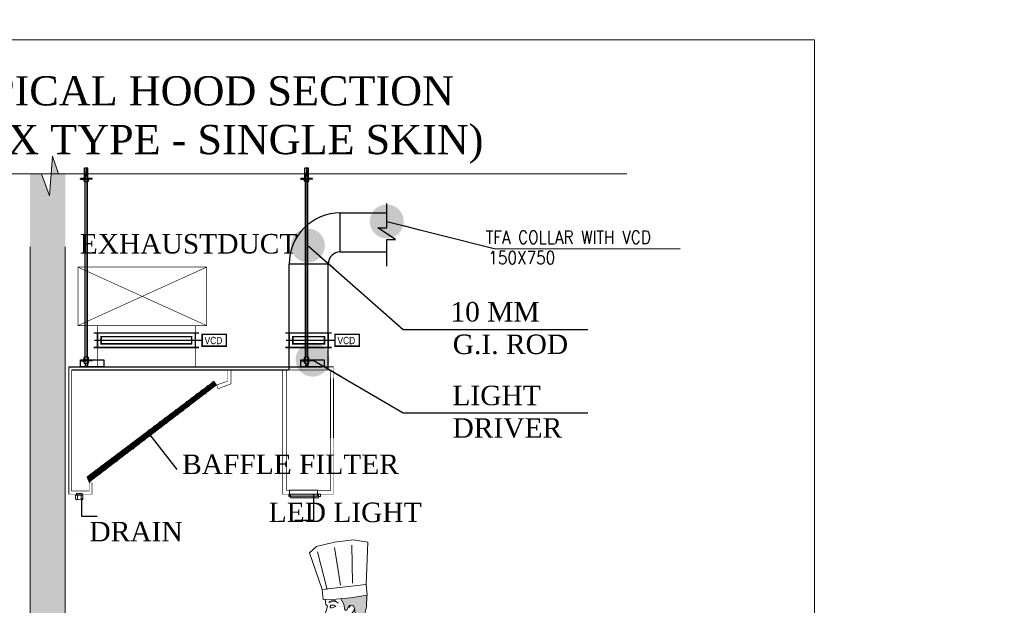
# Model space of a CAD drawing. Header units: millimetres. Extents: x -125266 to 274256, y -711690 to -301689.
# Tile 6 of 256: x -71245 to -63987, y -373918 to -369601. Entities that reach past the tile are written whole.
import ezdxf

# ---------------------------------------------------------------- set-up
doc = ezdxf.new("R2010")
doc.units = ezdxf.units.MM
doc.linetypes.add('CONTINOUS', pattern=[0])
for name, color, linetype, lineweight in [('chef', 7, 'Continuous', 13), ('Furniture', 8, 'Continuous', 5), ('HOOD', 6, 'Continuous', 0), ('MEPTEK -VCD', 5, 'Continuous', 25), ('MEPTEK-SHEET', 7, 'Continuous', 30), ('MEPTEK-TEXT', 7, 'Continuous', 30), ('MEPTEK-TEXT1', 7, 'Continuous', 30), ('MEPTEK-TFAD', 3, 'Continuous', 30), ('Q2 ALL FLOOR PLAN$0$AR-LEVEL', 8, 'Continuous', 15)]:
    doc.layers.add(name, color=color, linetype=linetype, lineweight=lineweight)
doc.layers.add('Kappen', color=7, linetype='Continuous')
doc.styles.add('_ACM-ROMANS', font='romans.shx', dxfattribs={"width": 0.85})
doc.styles.add('ROMANT', font='romanc.shx', dxfattribs={"width": 0.75, "height": 175})
doc.styles.get("Standard").update_dxf_attribs({"font": 'ARIALN.TTF'})
doc.styles.add('TXT1', font='times.ttf')
doc.dimstyles.new('SA DESIGN', dxfattribs={"dimtxt": 10, "dimasz": 4, "dimexe": 1, "dimexo": 1, "dimgap": 1, "dimtad": 0, "dimtih": 1, "dimtoh": 1, "dimdec": 0, "dimzin": 0, "dimdsep": 46, "dimtxsty": 'Standard', "dimcen": 0.09, "dimclrd": 7, "dimclre": 1, "dimclrt": 256, "dimadec": 0, "dimazin": 0, "dimtfac": 1, "dimtdec": 0, "dimtofl": 0, "dimtmove": 1, "dimatfit": 3, "dimfxl": 0, "dimtolj": 1, "dimtzin": 0, "dimarcsym": 0})
doc.dimstyles.new('TFS-Dim', dxfattribs={"dimtxt": 65, "dimasz": 20, "dimexe": 25, "dimexo": 25, "dimgap": 5, "dimtad": 0, "dimdec": 0, "dimzin": 0, "dimdsep": 46, "dimtxsty": 'ROMANT', "dimcen": 0.09, "dimclrd": 251, "dimclre": 251, "dimclrt": 7, "dimadec": 0, "dimazin": 0, "dimtfac": 1, "dimtdec": 0, "dimtofl": 0, "dimtmove": 0, "dimatfit": 3, "dimldrblk": 'DOT', "dimfxl": 0, "dimtolj": 1, "dimtzin": 0, "dimlwd": -1, "dimlwe": -1, "dimarcsym": 0})

# ---------------------------------------------------------------- blocks, each defined once
blk = doc.blocks.new('*X1604')
at = {"color": 0}
for p, q in [((6157, 4687.5), (6215, 4687.5)), ((6187.5, 3940.5), (6187.5, 4705.9)), ((6158.1, 4656.2), (6216.6, 4656.2)), ((6159.2, 4625), (6218.2, 4625)), ((6160.4, 4593.7), (6219.9, 4593.7)), ((6218.7, 3937.3), (6218.7, 4615.4)), ((6161, 4562.5), (6221.5, 4562.5)), ((6003.7, 4500), (6224.8, 4500)), ((6031.2, 4250.1), (6031.2, 4523.1)), ((6062.5, 4061.8), (6062.5, 4525.8)), ((6093.7, 3949.9), (6093.7, 4528.5)), ((6125, 3946.8), (6125, 4531.2)), ((6126, 4531.2), (6223.2, 4531.2)), ((6156.2, 3943.6), (6156.2, 4533.9)), ((6006.7, 4468.7), (6226.4, 4468.7)), ((6009.7, 4437.5), (6228.1, 4437.5)), ((6012.7, 4406.2), (6229.7, 4406.2)), ((6015.7, 4375), (6231.3, 4375)), ((6018.7, 4343.7), (6233, 4343.7)), ((6021.7, 4312.5), (6234.6, 4312.5)), ((6026.1, 4281.2), (6236.3, 4281.2)), ((6031.3, 4250), (6237.9, 4250)), ((6036.5, 4218.7), (6239.5, 4218.7)), ((6041.6, 4187.5), (6241.2, 4187.5)), ((6046.8, 4156.2), (6242.8, 4156.2)), ((6052, 4125), (6244.4, 4125)), ((6057.2, 4093.7), (6246.1, 4093.7)), ((6062.4, 4062.5), (6247.7, 4062.5)), ((6074.8, 4031.2), (6249.3, 4031.2)), ((6250, 3934.1), (6250, 4018.7)), ((6057.7, 3968.7), (6252.6, 3968.7)), ((6062.5, 3953.1), (6062.5, 3984.7)), ((6070.2, 4000), (6251, 4000)), ((6216.8, 3937.5), (6254.6, 3937.5))]:
    blk.add_line(p, q, dxfattribs=at)
blk = doc.blocks.new('chef')
at = {"layer": 'chef'}
for points in [[(161.1, 1624.6), (162.6, 1575.7), (169.3, 1546.3), (170.4, 1532.1), (179, 1528.3), (203.8, 1529.9), (211, 1547.5), (213.5, 1568), (213.1, 1569.7), (218.2, 1579.7), (229.4, 1581.6), (237.4, 1579.6), (245.5, 1561.2), (255.1, 1560.4), (258.3, 1586), (271.1, 1609.8), (231, 1613.4)], [(272.7, 1495), (286.2, 1494.2), (302.5, 1497), (322.4, 1493.4), (339.9, 1491.4), (334.3, 1515.1), (313.2, 1516.9), (289.8, 1511.3), (279.1, 1500.6)]]:
    blk.add_hatch(color=8, dxfattribs=at).paths.add_polyline_path(points)
for p, q in [((156.6, 1851.6), (219.4, 1861.1)), ((164.2, 1670.7), (156.6, 1851.6)), ((219.4, 1861.1), (299.3, 1851.6)), ((299.3, 1851.6), (375.7, 1832.5)), ((225.4, 1838), (221.4, 1676.3)), ((299.3, 1828.5), (272.7, 1667.1)), ((329.9, 1649.6), (371.7, 1809.8)), ((375.7, 1832.5), (405.9, 1805.8)), ((405.9, 1805.8), (351, 1649.6)), ((161.1, 1624.6), (162.6, 1575.7)), ((271.1, 1609.8), (258.3, 1586)), ((300.9, 1598.7), (282.2, 1591.6)), ((297.2, 1601.4), (282.9, 1591.2)), ((311.7, 1600.5), (297.2, 1601.4)), ((321.6, 1594), (300.9, 1598.7)), ((322.2, 1597.9), (311.7, 1600.5)), ((338.9, 1606.2), (336.3, 1585.6)), ((162.6, 1575.7), (169.3, 1546.3)), ((213.4, 1567.6), (211, 1547.5)), ((237.4, 1579.6), (229.4, 1581.6)), ((245.5, 1561.2), (237.4, 1579.6)), ((255.1, 1560.4), (245.5, 1561.2)), ((258.3, 1586), (255.1, 1560.4)), ((301.3, 1582.4), (293.8, 1576.9)), ((293.8, 1576.9), (308.1, 1570.9)), ((315.9, 1582.4), (301.3, 1582.4)), ((308.1, 1570.9), (315.2, 1570.9)), ((316.8, 1574.9), (315.2, 1570.9)), ((315.9, 1582.4), (316.8, 1574.9)), ((321.6, 1594), (322.2, 1597.9)), ((336.3, 1585.6), (328.3, 1577.7)), ((328.3, 1577.7), (330.3, 1571.7)), ((330.3, 1571.7), (339.9, 1539.5)), ((169.3, 1546.3), (173.3, 1494.6)), ((179, 1528.3), (170.4, 1532.1)), ((203.8, 1529.9), (179, 1528.3)), ((211, 1547.5), (203.8, 1529.9)), ((313.2, 1516.9), (289.8, 1511.3)), ((334.3, 1515.1), (313.2, 1516.9)), ((316.8, 1527.6), (314.4, 1521.2)), ((322.8, 1530), (316.8, 1527.6)), ((327.6, 1524.8), (322.8, 1530)), ((339.9, 1518), (333.5, 1515.7)), ((339.9, 1491.4), (334.3, 1515.1)), ((339.9, 1539.5), (345.8, 1532.4)), ((346.2, 1520), (339.9, 1518)), ((345.8, 1532.4), (346.2, 1520)), ((162.8, 1493.2), (135, 1440.6)), ((162.8, 1493.2), (207.3, 1453.8)), ((173.3, 1494.6), (170.8, 1486.1)), ((260.8, 1458), (238.1, 1484.3)), ((279.1, 1500.6), (272.7, 1495)), ((272.7, 1495), (286.2, 1494.2)), ((289.8, 1511.3), (279.1, 1500.6)), ((286.2, 1494.2), (302.5, 1497)), ((302.5, 1497), (322.4, 1493.4)), ((316, 1487), (313.2, 1480.7)), ((313.2, 1480.7), (316, 1466)), ((321.6, 1491.4), (316, 1487)), ((322.4, 1493.4), (339.9, 1491.4)), ((135, 1440.6), (113.2, 1419.4)), ((143.5, 1438.1), (134.4, 1442.9)), ((195.6, 1407.1), (143.5, 1438.1)), ((207.3, 1453.8), (254.8, 1419.5)), ((257.3, 1446.2), (249.1, 1423.6)), ((266.3, 1427), (253.7, 1436.2)), ((260, 1458.9), (257.3, 1446.2)), ((292.6, 1443.3), (260.8, 1458)), ((315.2, 1454.4), (292.6, 1443.3)), ((316, 1466), (315.2, 1454.4)), ((113.2, 1419.4), (88.9, 1388)), ((88.9, 1388), (124.3, 1405.2)), ((136, 1414.3), (108.7, 1413.5)), ((124.3, 1405.2), (163.8, 1394.6)), ((188.6, 1400.2), (136, 1414.3)), ((163.8, 1394.6), (216.4, 1352.6)), ((233.1, 1369.8), (188.6, 1400.2)), ((238.5, 1384.1), (195.6, 1407.1)), ((254.8, 1419.5), (267.9, 1414.3)), ((283.4, 1414.3), (266.3, 1427)), ((267.9, 1414.3), (283.4, 1414.3)), ((282.6, 1414.3), (285.4, 1381.3)), ((73.8, 1346.6), (70.7, 1287.4)), ((88.9, 1388), (73.8, 1346.6)), ((216.4, 1352.6), (245.2, 1310.7)), ((287.2, 1316.2), (233.1, 1369.8)), ((285.4, 1381.3), (238.5, 1384.1)), ((285.4, 1381.3), (326.1, 1328.9)), ((245.2, 1310.7), (258.3, 1281.8)), ((330.7, 1330.4), (287.2, 1316.2)), ((287.2, 1316.2), (294.8, 1284.4)), ((330.7, 1330.4), (349.9, 1268.7)), ((70.7, 1287.4), (82.4, 1164)), ((258.3, 1281.8), (255.3, 1271.2)), ((255.3, 1271.2), (276.5, 1268.7)), ((276.5, 1268.7), (281.6, 1253)), ((294.8, 1284.4), (294.8, 1250.9)), ((349.9, 1268.7), (354.9, 1216.6)), ((281.6, 1253), (290.2, 1250)), ((290.2, 1250), (302.8, 1252.5)), ((302.8, 1252.5), (309.9, 1232.8)), ((309.9, 1232.8), (349.9, 1221.7)), ((349.9, 1221.7), (368.1, 1206)), ((368.1, 1206), (436.3, 1190.3)), ((436.3, 1190.3), (478.3, 1164)), ((485.2, 1201.7), (470.4, 1185)), ((82.4, 1164), (90.5, 1064.4)), ((208.3, 1127.1), (145.6, 1150.9)), ((478.3, 1164), (488.9, 1111.4)), ((279.1, 1090.7), (208.3, 1127.1)), ((241.2, 1110.2), (224, 1087.7)), ((488.9, 1111.4), (470.7, 1075)), ((90.5, 1064.4), (108.7, 1040.6)), ((166.3, 1056.3), (132.4, 1043.2)), ((224, 1087.7), (166.3, 1056.3)), ((349.9, 1072), (279.1, 1090.7)), ((423.2, 1058.8), (349.9, 1072)), ((354.9, 621.5), (354.9, 1071.1)), ((354.9, 1066.1), (354.9, 1071.1)), ((470.7, 1075), (423.2, 1058.8)), ((108.7, 1040.6), (84.9, 985.5)), ((132.4, 1043.2), (108.7, 1040.6)), ((132.4, 1043.2), (142.5, 949.1)), ((84.9, 985.5), (79.8, 883.4)), ((142.5, 949.1), (153.2, 796.9)), ((79.8, 883.4), (74.8, 812.6)), ((74.8, 812.6), (87.9, 794.4)), ((87.9, 794.4), (152.7, 784.2)), ((153.2, 796.9), (148.1, 657.9)), ((148.1, 657.9), (150.6, 626.5)), ((150.6, 626.5), (274, 615.9)), ((60.1, 59.2), (58.8, 89.3)), ((60.1, 59.2), (250.3, 78.4)), ((76.3, 62.2), (73.8, 49.6)), ((73.8, 49.6), (79.8, 34.9)), ((213.8, 73.8), (166.8, 31.4)), ((250.3, 78.4), (331.7, 50.1)), ((331.7, 50.1), (323.5, 7.6)), ((79.7, 34.9), (127.9, 34.4)), ((121.8, 3), (82.3, 5.7)), ((145.6, 6.6), (121.8, 3)), ((127.9, 34.4), (144.6, 38)), ((144.6, 38), (166.3, 30.9)), ((145.5, 33.1), (183, 27.3)), ((146.6, 11.4), (145.6, 6.6)), ((146.1, 11.2), (162.1, 18.3)), ((199.7, 7.1), (162.1, 18.3)), ((183, 27.3), (222.4, 18.2)), ((246.2, 0), (199.7, 7.1)), ((222.4, 18.2), (286.2, 17.2)), ((295.3, 4), (246.2, 0)), ((286.2, 17.2), (326.8, 24.7)), ((323.5, 7.6), (295.3, 4))]:
    blk.add_line(p, q, dxfattribs=at)
at = {"layer": 'chef', "color": 8}
blk.add_line((240.6, 110.2), (58.8, 89.3), dxfattribs=at)
at = {"layer": 'chef', "color": 0}
blk.add_line((250.3, 78.4), (240.6, 110.2), dxfattribs=at)
at = {"layer": 'chef'}
for points in [[(347, 1605.9), (291.8, 1607.9), (231, 1613.4), (158.6, 1625), (164.2, 1670.7), (351, 1649.6), (347, 1605.9)], [(237.3, 1572.5), (229.4, 1581.6), (218.2, 1579.7), (213.1, 1569.7), (215.8, 1557.8), (223.8, 1548.7), (223, 1542.3), (220.2, 1531.6), (226.6, 1528), (233.7, 1529.6), (235.7, 1537.9)], [(442.5, 1186.5), (446.3, 1189), (451.6, 1189.9), (461.1, 1189)], [(461.1, 1189), (471.8, 1184.4), (478.6, 1180.3), (484.6, 1175.4), (490, 1169.8), (494.6, 1163.6), (498.5, 1157), (501.6, 1150.1), (504, 1143), (505.6, 1135.8), (506.5, 1128.6), (506.8, 1121.3), (506.5, 1114.2), (505.7, 1107.1), (504.4, 1100.1), (502.7, 1093.2), (499.6, 1086.6), (494.2, 1080.6), (485.5, 1075.1), (472.6, 1070.5), (454.5, 1066.9)], [(299.3, 617.6), (354.9, 621.5)]]:
    blk.add_lwpolyline(points, dxfattribs=at)
for points in [[(528.9, 1220.4, -0.052815), (513, 1215.3, 0.103951), (498.5, 1208.8, -0.065817), (485.2, 1201.7, -0.176292)], [(528.3, 1220.2, -0.001804), (528.9, 1220.4, -0.233562), (541.2, 1220.1)], [(541.2, 1220.1, 0.108941), (560.3, 1214.8, -0.414214), (563.6, 1211.6, -0.15674), (562.5, 1208, 0.641105)], [(540.5, 1206, 0.018879), (548.6, 1207.1, -0.075316), (568.2, 1207.6, -0.494915), (579.6, 1187.9, 0.299081), (581.3, 1178.9, -0.424776), (580.5, 1157.7, 0.30895), (578.5, 1149.4, -0.291598), (574.4, 1129.7, 0.218333), (571.8, 1122.6, -0.255734), (565.6, 1108.4, -0.191564), (549.3, 1103.8, -0.067384), (506.5, 1114.2, -0.655907)], [(540.5, 1206, -0.063579), (528.3, 1206.3, 0.079822), (508.8, 1206.3, 0.040767)]]:
    blk.add_lwpolyline(points, format="xyb", dxfattribs=at)
at = {"layer": 'chef', "color": 0}
blk.add_lwpolyline([(299.3, 617.6), (299.3, 617.6), (279.1, 406.5), (279.1, 406.5), (240.6, 175), (224.5, 139.6), (240.6, 110.2), (250.3, 78.4), (60.1, 59.2), (58.8, 89.3), (61.7, 89.6), (61.7, 89.6), (61.7, 89.6), (98.6, 792.9), (152.7, 784.2), (148.1, 657.9), (150.6, 626.5), (274, 615.9)], close=True, dxfattribs=at)
at = {"layer": 'chef'}
for centre, radius, start, end in [((285.6, 38.5), 206, 180.9792, 189.1478), ((132.9, -23.2), 57.7, 77.3288, 90)]:
    blk.add_arc(centre, radius, start, end, dxfattribs=at)
at = {"layer": 'chef', "color": 8, "extrusion": (0, 0, -1), "xscale": 0.9449999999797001, "yscale": 0.9449999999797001, "zscale": -0.9449999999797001}
blk.add_blockref('*X1604', (-5966.5, -3658.2), dxfattribs=at)
blk = doc.blocks.new('*U1607')
at = {"const_width": 10}
for points in [[(-25, 50), (693.7, 50)], [(-22.1, 0), (715.9, 0), (715.9, 41)], [(-25, -50), (693.7, -50)]]:
    blk.add_lwpolyline(points, dxfattribs=at)
for points in [[(0, 50), (668.7, 50), (668.7, -50), (0, -50)], [(715.9, 41), (881.4, 41), (881.4, -41), (715.9, -41)]]:
    blk.add_lwpolyline(points, close=True, dxfattribs=at)
at = {"color": 1, "const_width": 10}
blk.add_lwpolyline([(25, 25), (643.7, 25), (643.7, -25), (25, -25)], close=True, dxfattribs=at)
at = {"insert": (732.5, 23.1), "char_height": 50, "attachment_point": 1}
blk.add_mtext_dynamic_manual_height_columns('VCD', width=59.679, gutter_width=10, heights=[0], dxfattribs=at)
blk = doc.blocks.new('*U1608')
at = {"const_width": 10}
for points in [[(-25, 50), (291.7, 50)], [(-22.1, 0), (313.9, 0), (313.9, 41)], [(-25, -50), (291.7, -50)]]:
    blk.add_lwpolyline(points, dxfattribs=at)
for points in [[(0, 50), (266.7, 50), (266.7, -50), (0, -50)], [(313.9, 41), (479.3, 41), (479.3, -41), (313.9, -41)]]:
    blk.add_lwpolyline(points, close=True, dxfattribs=at)
at = {"color": 1, "const_width": 10}
blk.add_lwpolyline([(25, 25), (241.7, 25), (241.7, -25), (25, -25)], close=True, dxfattribs=at)
at = {"insert": (330.5, 23.1), "char_height": 50, "attachment_point": 1}
blk.add_mtext_dynamic_manual_height_columns('VCD', width=59.679, gutter_width=10, heights=[0], dxfattribs=at)

msp = doc.modelspace()

# ---------------------------------------------------------------- hatches: boundary and pattern name
at = {"layer": 'HOOD'}
msp.add_hatch(color=9, dxfattribs=at).paths.add_polyline_path([(-70909.5, -370737.6), (-70959.6, -370737.6), (-71002.1, -370605.9), (-71025.9, -370899.5), (-71084.6, -370737.6), (-71168.3, -370737.6), (-71168.3, -376646.8), (-70909.5, -376646.8)])
at = {"layer": 'HOOD', "lineweight": -2}
h = msp.add_hatch(dxfattribs=at)
h.set_pattern_fill('ANSI31', scale=2.156643, style=0)
h.set_pattern_definition([(45, (-77651.394, -381758.232), (-4.841802, 4.841802), [])])
h.paths.add_polyline_path([(-69793.1, -372293.9), (-69812.4, -372264.7), (-70749.9, -372970.6), (-70733, -373010.9)])
at = {"layer": 'HOOD'}
h = msp.add_hatch(color=52, dxfattribs=at)
h.set_gradient(color1=(217, 207, 18), rotation=90, one_color=1, tint=1, name='INVCYLINDER')
h.paths.add_polyline_path([(-69248, -373098.9), (-69041.5, -373098.9), (-69041.5, -373125.2), (-69248, -373125.2)])

# ---------------------------------------------------------------- linework, layer by layer
at = {"layer": 'Furniture'}
msp.add_lwpolyline([(-73572.5, -378110.2), (-65386.5, -378110.2), (-65386.5, -369747.8), (-73572.5, -369747.8)], close=True, dxfattribs=at)
at = {"layer": 'HOOD'}
for p, q in [((-71025.9, -370899.5, 0), (-71002.1, -370605.9, 0)), ((-71002.1, -370605.9, 0), (-70959.6, -370737.6, 0)), ((-71413.6, -370737.6, 0), (-71084.6, -370737.6, 0)), ((-71084.6, -370737.6, 0), (-71025.9, -370899.5, 0)), ((-70959.6, -370737.6, 0), (-70681.6, -370737.6, 0)), ((-71168.3, -376646.8, 0), (-71168.3, -371275, 0)), ((-70909.5, -371275, 0), (-70909.5, -376646.8, 0)), ((-71168.3, -371931.9, 0), (-71168.3, -376646.8, 0)), ((-70819.1, -373106.3, 0), (-70819.1, -373135.7, 0)), ((-70791.9, -373106.3, 0), (-70791.9, -373135.7, 0)), ((-70825.7, -373398.9, 0), (-70826, -373398.9, 0))]:
    msp.add_line(p, q, dxfattribs=at)
at = {"layer": 'HOOD', "color": 1}
for p, q in [((-70883.9, -372161, 0), (-69458.2, -372161, 0)), ((-70883.9, -372161, 0), (-68931.6, -372161, 0)), ((-70883.9, -372161, 0), (-70883.9, -373098.7, 0)), ((-70862.4, -372182.5, 0), (-69458.2, -372182.5, 0)), ((-68953.1, -372244.7, 0), (-68953.1, -372684.4, 0)), ((-68931.6, -372244.7, 0), (-68931.6, -372684.4, 0))]:
    msp.add_line(p, q, dxfattribs=at)
at = {"layer": 'HOOD', "color": 1, "lineweight": -2}
for p, q in [((-70883.9, -372161, 0), (-69018.3, -372161, 0)), ((-70862.4, -372182.5, 0), (-69266.4, -372182.5, 0))]:
    msp.add_line(p, q, dxfattribs=at)
at = {"layer": 'HOOD', "color": 30, "const_width": 4.31, "elevation": 0}
for points in [[(-70815.7, -371424.6), (-69866.7, -371855.9)], [(-69866.7, -371424.6), (-70815.7, -371855.9)]]:
    msp.add_lwpolyline(points, dxfattribs=at)
at = {"layer": 'HOOD', "color": 30, "elevation": 0}
msp.add_lwpolyline([(-70815.7, -371424.6, 4.31, 4.31, 0), (-69866.7, -371424.6, 4.31, 4.31, 0), (-69866.7, -371855.9, 4.31, 4.31, 0), (-70815.7, -371855.9, 4.31, 4.31, 0)], format="xyseb", close=True, dxfattribs=at)
at = {"layer": 'HOOD', "color": 30, "const_width": 4.31, "elevation": 0}
msp.add_lwpolyline([(-70671.7, -371855.9), (-69950.6, -371855.9), (-69950.6, -372161), (-70671.7, -372161)], close=True, dxfattribs=at)
at = {"layer": 'HOOD', "color": 1, "const_width": 4.31, "elevation": 0}
for points in [[(-70711.4, -373015), (-70711.4, -373098.7), (-70883.9, -373098.7), (-70883.9, -372161), (-69184.5, -372161)], [(-69206.1, -372182.5), (-70862.4, -372182.5), (-70862.4, -373074.6), (-70733, -373074.6), (-70733, -373015), (-70711.4, -373015), (-70711.4, -373098.7), (-70883.9, -373098.7)], [(-69686.8, -372182.2), (-69686.8, -372284.7), (-69783, -372322), (-69792, -372293.5), (-69712.9, -372265.2), (-69712.9, -372182.2), (-69686.8, -372182.2)], [(-69205.7, -372161), (-68931.6, -372161), (-68931.6, -373098.7), (-69309.5, -373098.7), (-69309.5, -373069.5)], [(-68931.6, -372581.1), (-68931.6, -373098.7), (-69309.5, -373098.7), (-69309.5, -372182.5), (-69276.9, -372182.5), (-69276.9, -373069.5), (-68953.1, -373069.5), (-68953.1, -372602.7)], [(-69081.7, -373069.5), (-68953.1, -373069.5), (-68953.1, -372182.5), (-69205.7, -372182.5)], [(-70749.9, -372970.6), (-70733, -373010.9), (-69793.1, -372293.9), (-69812.4, -372264.7), (-70749.9, -372970.6)]]:
    msp.add_lwpolyline(points, dxfattribs=at)
at = {"layer": 'HOOD', "elevation": 0}
for points in [[(-69255.8, -373069.5), (-69049.3, -373069.5), (-69049.3, -373112.3), (-69255.8, -373112.3)], [(-70826, -373093.7), (-70784.4, -373093.7), (-70784.4, -373106.3), (-70826, -373106.3)], [(-69248, -373116.7), (-69262, -373116.7), (-69262, -373098.9), (-69248, -373098.9)], [(-69248, -373098.9), (-69041.5, -373098.9), (-69041.5, -373125.2), (-69248, -373125.2)], [(-69041.5, -373116.7), (-69027.5, -373116.7), (-69027.5, -373098.9), (-69041.5, -373098.9)]]:
    msp.add_lwpolyline(points, close=True, dxfattribs=at)
for points in [[(-70832.6, -373135.7), (-70832.6, -373106.3), (-70778.3, -373106.3), (-70778.3, -373135.7)], [(-70785, -373139.2), (-70785.2, -373139.2)], [(-70825.7, -373398.9), (-70826, -373398.9)], [(-70785, -373398.9), (-70785.2, -373398.9)]]:
    msp.add_lwpolyline(points, dxfattribs=at)
at = {"layer": 'HOOD'}
for centre, radius, start, end in [((-70825.8, -373130.9, 0), 8.32, 215.35804, 324.64196), ((-70805.5, -373111.2, 0), 28, 241.04075, 298.95925), ((-70785.1, -373130.9, 0), 8.32, 215.35804, 324.64196)]:
    msp.add_arc(centre, radius, start, end, dxfattribs=at)
at = {"layer": 'Kappen', "color": 2}
for p, q in [((-70767.5, -370770.4, 0), (-70767.5, -370695.8, 0)), ((-70741.7, -370695.8, 0), (-70767.5, -370695.8, 0)), ((-70754.6, -370695.8, 0), (-70763.2, -370770.4, 0)), ((-70746, -370770.4, 0), (-70754.6, -370695.8, 0)), ((-70741.7, -370770.4, 0), (-70741.7, -370695.8, 0)), ((-69141.8, -370770.4, 0), (-69141.8, -370695.8, 0)), ((-69116, -370695.8, 0), (-69141.8, -370695.8, 0)), ((-69128.9, -370695.8, 0), (-69137.5, -370770.4, 0)), ((-69120.3, -370770.4, 0), (-69128.9, -370695.8, 0)), ((-69116, -370770.4, 0), (-69116, -370695.8, 0))]:
    msp.add_line(p, q, dxfattribs=at)
at = {"layer": 'Kappen', "color": 1}
for p, q in [((-70797.7, -370775.8, 0), (-70797.7, -370770.4, 0)), ((-70763.2, -370770.4, 0), (-70797.7, -370770.4, 0)), ((-70797.7, -370775.8, 0), (-70763.2, -370775.8, 0)), ((-70770.8, -370790.6, 0), (-70770.8, -370778.8, 0)), ((-70756.9, -370775.7, 0), (-70768.1, -370777.3, 0)), ((-70756.9, -370793.7, 0), (-70768.1, -370792.1, 0)), ((-70741.7, -370770.4, 0), (-70767.5, -370770.4, 0)), ((-70765.4, -370775.8, 0), (-70765.4, -370770.4, 0)), ((-70764.3, -370790.6, 0), (-70764.3, -370778.8, 0)), ((-70763.2, -370776.7, 0), (-70763.2, -370770.4, 0)), ((-70761.1, -370776.4, 0), (-70761.1, -370770.4, 0)), ((-70741.1, -370777.3, 0), (-70752.3, -370775.7, 0)), ((-70741.1, -370792.1, 0), (-70752.3, -370793.7, 0)), ((-70748.1, -370776.2, 0), (-70748.1, -370770.4, 0)), ((-70711.5, -370770.4, 0), (-70746, -370770.4, 0)), ((-70746, -370776.5, 0), (-70746, -370770.4, 0)), ((-70711.5, -370775.8, 0), (-70746, -370775.8, 0)), ((-70744.9, -370790.6, 0), (-70744.9, -370778.8, 0)), ((-70743.8, -370775.8, 0), (-70743.8, -370770.4, 0)), ((-70738.4, -370790.6, 0), (-70738.4, -370778.8, 0)), ((-70711.5, -370775.8, 0), (-70711.5, -370770.4, 0)), ((-69172, -370775.8, 0), (-69172, -370770.4, 0)), ((-69137.5, -370770.4, 0), (-69172, -370770.4, 0)), ((-69172, -370775.8, 0), (-69137.5, -370775.8, 0)), ((-69145.1, -370790.6, 0), (-69145.1, -370778.8, 0)), ((-69131.2, -370775.7, 0), (-69142.4, -370777.3, 0)), ((-69131.2, -370793.7, 0), (-69142.4, -370792.1, 0)), ((-69116, -370770.4, 0), (-69141.8, -370770.4, 0)), ((-69139.7, -370775.8, 0), (-69139.7, -370770.4, 0)), ((-69138.6, -370790.6, 0), (-69138.6, -370778.8, 0)), ((-69137.5, -370776.7, 0), (-69137.5, -370770.4, 0)), ((-69135.4, -370776.4, 0), (-69135.4, -370770.4, 0)), ((-69115.4, -370777.3, 0), (-69126.6, -370775.7, 0)), ((-69115.4, -370792.1, 0), (-69126.6, -370793.7, 0)), ((-69122.4, -370776.2, 0), (-69122.4, -370770.4, 0)), ((-69085.8, -370770.4, 0), (-69120.3, -370770.4, 0)), ((-69120.3, -370776.5, 0), (-69120.3, -370770.4, 0)), ((-69085.8, -370775.8, 0), (-69120.3, -370775.8, 0)), ((-69119.2, -370790.6, 0), (-69119.2, -370778.8, 0)), ((-69118.1, -370775.8, 0), (-69118.1, -370770.4, 0)), ((-69112.7, -370790.6, 0), (-69112.7, -370778.8, 0)), ((-69085.8, -370775.8, 0), (-69085.8, -370770.4, 0)), ((-70797.7, -372115.2, 0), (-70797.7, -372109.8, 0)), ((-70763.2, -372109.8, 0), (-70797.7, -372109.8, 0)), ((-70797.7, -372115.2, 0), (-70763.2, -372115.2, 0)), ((-70770.8, -372103.8, 0), (-70770.8, -372092, 0)), ((-70770.8, -372131.1, 0), (-70770.8, -372119.3, 0)), ((-70756.9, -372088.9, 0), (-70768.1, -372090.5, 0)), ((-70756.9, -372106.9, 0), (-70768.1, -372105.3, 0)), ((-70756.9, -372106.9, 0), (-70768.1, -372105.3, 0)), ((-70756.9, -372106.9, 0), (-70768.1, -372105.3, 0)), ((-70756.9, -372116.2, 0), (-70768.1, -372117.8, 0)), ((-70756.9, -372134.2, 0), (-70768.1, -372132.6, 0)), ((-70765.4, -372115.2, 0), (-70765.4, -372109.8, 0)), ((-70764.3, -372103.8, 0), (-70764.3, -372092, 0)), ((-70764.3, -372131.1, 0), (-70764.3, -372119.3, 0)), ((-70763.2, -372105.9, 0), (-70763.2, -372109.6, 0)), ((-70763.2, -372105.9, 0), (-70763.2, -372109.6, 0)), ((-70763.2, -372105.9, 0), (-70763.2, -372109.6, 0)), ((-70763.2, -372109.6, 0), (-70763.2, -372117.1, 0)), ((-70763.2, -372133.3, 0), (-70763.2, -372155.1, 0)), ((-70761.1, -372106.2, 0), (-70761.1, -372109.6, 0)), ((-70761.1, -372109.6, 0), (-70761.1, -372116.8, 0)), ((-70761.1, -372133.6, 0), (-70761.1, -372157.3, 0)), ((-70741.1, -372090.5, 0), (-70752.3, -372088.9, 0)), ((-70741.1, -372105.3, 0), (-70752.3, -372106.9, 0)), ((-70741.1, -372105.3, 0), (-70752.3, -372106.9, 0)), ((-70741.1, -372105.3, 0), (-70752.3, -372106.9, 0)), ((-70741.1, -372117.8, 0), (-70752.3, -372116.2, 0)), ((-70741.1, -372132.6, 0), (-70752.3, -372134.2, 0)), ((-70748.1, -372106.4, 0), (-70748.1, -372109.6, 0)), ((-70748.1, -372109.6, 0), (-70748.1, -372116.8, 0)), ((-70748.1, -372133.6, 0), (-70748.1, -372157.3, 0)), ((-70746, -372106.1, 0), (-70746, -372109.6, 0)), ((-70746, -372106.1, 0), (-70746, -372109.6, 0)), ((-70746, -372106.1, 0), (-70746, -372109.6, 0)), ((-70746, -372109.6, 0), (-70746, -372117.1, 0)), ((-70711.5, -372109.8, 0), (-70746, -372109.8, 0)), ((-70711.5, -372115.2, 0), (-70746, -372115.2, 0)), ((-70746, -372133.3, 0), (-70746, -372155.1, 0)), ((-70744.9, -372103.8, 0), (-70744.9, -372092, 0)), ((-70744.9, -372131.1, 0), (-70744.9, -372119.3, 0)), ((-70743.8, -372115.2, 0), (-70743.8, -372109.8, 0)), ((-70738.4, -372103.8, 0), (-70738.4, -372092, 0)), ((-70738.4, -372131.1, 0), (-70738.4, -372119.3, 0)), ((-70711.5, -372115.2, 0), (-70711.5, -372109.8, 0)), ((-69172, -372115.2, 0), (-69172, -372109.8, 0)), ((-69137.5, -372109.8, 0), (-69172, -372109.8, 0)), ((-69172, -372115.2, 0), (-69137.5, -372115.2, 0)), ((-69145.1, -372103.8, 0), (-69145.1, -372092, 0)), ((-69145.1, -372131.1, 0), (-69145.1, -372119.3, 0)), ((-69131.2, -372088.9, 0), (-69142.4, -372090.5, 0)), ((-69131.2, -372106.9, 0), (-69142.4, -372105.3, 0)), ((-69131.2, -372106.9, 0), (-69142.4, -372105.3, 0)), ((-69131.2, -372106.9, 0), (-69142.4, -372105.3, 0)), ((-69131.2, -372116.2, 0), (-69142.4, -372117.8, 0)), ((-69131.2, -372134.2, 0), (-69142.4, -372132.6, 0)), ((-69139.7, -372115.2, 0), (-69139.7, -372109.8, 0)), ((-69138.6, -372103.8, 0), (-69138.6, -372092, 0)), ((-69138.6, -372131.1, 0), (-69138.6, -372119.3, 0)), ((-69137.5, -372105.9, 0), (-69137.5, -372109.6, 0)), ((-69137.5, -372105.9, 0), (-69137.5, -372109.6, 0)), ((-69137.5, -372105.9, 0), (-69137.5, -372109.6, 0)), ((-69137.5, -372109.6, 0), (-69137.5, -372117.1, 0)), ((-69137.5, -372133.3, 0), (-69137.5, -372155.1, 0)), ((-69135.4, -372106.2, 0), (-69135.4, -372109.6, 0)), ((-69135.4, -372109.6, 0), (-69135.4, -372116.8, 0)), ((-69135.4, -372133.6, 0), (-69135.4, -372157.3, 0)), ((-69115.4, -372090.5, 0), (-69126.6, -372088.9, 0)), ((-69115.4, -372105.3, 0), (-69126.6, -372106.9, 0)), ((-69115.4, -372105.3, 0), (-69126.6, -372106.9, 0)), ((-69115.4, -372105.3, 0), (-69126.6, -372106.9, 0)), ((-69115.4, -372117.8, 0), (-69126.6, -372116.2, 0)), ((-69115.4, -372132.6, 0), (-69126.6, -372134.2, 0)), ((-69122.4, -372106.4, 0), (-69122.4, -372109.6, 0)), ((-69122.4, -372109.6, 0), (-69122.4, -372116.8, 0)), ((-69122.4, -372133.6, 0), (-69122.4, -372157.3, 0)), ((-69120.3, -372106.1, 0), (-69120.3, -372109.6, 0)), ((-69120.3, -372106.1, 0), (-69120.3, -372109.6, 0)), ((-69120.3, -372106.1, 0), (-69120.3, -372109.6, 0)), ((-69120.3, -372109.6, 0), (-69120.3, -372117.1, 0)), ((-69085.8, -372109.8, 0), (-69120.3, -372109.8, 0)), ((-69085.8, -372115.2, 0), (-69120.3, -372115.2, 0)), ((-69120.3, -372133.3, 0), (-69120.3, -372155.1, 0)), ((-69119.2, -372103.8, 0), (-69119.2, -372092, 0)), ((-69119.2, -372131.1, 0), (-69119.2, -372119.3, 0)), ((-69118.1, -372115.2, 0), (-69118.1, -372109.8, 0)), ((-69112.7, -372103.8, 0), (-69112.7, -372092, 0)), ((-69112.7, -372131.1, 0), (-69112.7, -372119.3, 0)), ((-69085.8, -372115.2, 0), (-69085.8, -372109.8, 0)), ((-70746, -372155.1, 0), (-70763.2, -372155.1, 0)), ((-70761.1, -372157.3, 0), (-70763.2, -372155.1, 0)), ((-70748.1, -372157.3, 0), (-70761.1, -372157.3, 0)), ((-70746, -372155.1, 0), (-70748.1, -372157.3, 0)), ((-69120.3, -372155.1, 0), (-69137.5, -372155.1, 0)), ((-69135.4, -372157.3, 0), (-69137.5, -372155.1, 0)), ((-69122.4, -372157.3, 0), (-69135.4, -372157.3, 0)), ((-69120.3, -372155.1, 0), (-69122.4, -372157.3, 0))]:
    msp.add_line(p, q, dxfattribs=at)
at = {"layer": 'Kappen', "color": 4}
for p, q in [((-70763.2, -372089.9, 0), (-70763.2, -370777.8, 0)), ((-70761.1, -372089.6, 0), (-70761.1, -370777.8, 0)), ((-70748.1, -372089.4, 0), (-70748.1, -370777.8, 0)), ((-70746, -372089.7, 0), (-70746, -370777.8, 0)), ((-69137.5, -372089.9, 0), (-69137.5, -370777.8, 0)), ((-69135.4, -372089.6, 0), (-69135.4, -370777.8, 0)), ((-69122.4, -372089.4, 0), (-69122.4, -370777.8, 0)), ((-69120.3, -372089.7, 0), (-69120.3, -370777.8, 0))]:
    msp.add_line(p, q, dxfattribs=at)
at = {"layer": 'Kappen', "color": 4, "elevation": 0}
for points in [[(-70797.7, -372107.1), (-70625.2, -372107.1), (-70625.2, -372161), (-70797.7, -372161)], [(-69172, -372107.1), (-68999.5, -372107.1), (-68999.5, -372161), (-69172, -372161)]]:
    msp.add_lwpolyline(points, close=True, dxfattribs=at)
at = {"layer": 'Kappen', "color": 1}
for centre, radius, start, end in [((-70767.6, -370781.5, 0), 4.22, 39.96621, 140.03379), ((-70767.6, -370787.9, 0), 4.22, 219.96621, 320.03379), ((-70754.6, -370791.7, 0), 16.2, 53.1301, 126.8699), ((-70754.6, -370777.7, 0), 16.2, 233.1301, 306.8699), ((-70741.7, -370781.5, 0), 4.22, 39.96621, 140.03379), ((-70741.7, -370787.9, 0), 4.22, 219.96621, 320.03379), ((-69141.8, -370781.5, 0), 4.22, 39.96621, 140.03379), ((-69141.8, -370787.9, 0), 4.22, 219.96621, 320.03379), ((-69128.9, -370791.7, 0), 16.2, 53.1301, 126.8699), ((-69128.9, -370777.7, 0), 16.2, 233.1301, 306.8699), ((-69116, -370781.5, 0), 4.22, 39.96621, 140.03379), ((-69116, -370787.9, 0), 4.22, 219.96621, 320.03379), ((-70767.6, -372094.7, 0), 4.22, 39.96621, 140.03379), ((-70767.6, -372101.1, 0), 4.22, 219.96621, 320.03379), ((-70767.6, -372101.1, 0), 4.22, 219.96621, 320.03379), ((-70767.6, -372101.1, 0), 4.22, 219.96621, 320.03379), ((-70767.6, -372122, 0), 4.22, 39.96621, 140.03379), ((-70767.6, -372128.4, 0), 4.22, 219.96621, 320.03379), ((-70754.6, -372104.9, 0), 16.2, 53.1301, 126.8699), ((-70754.6, -372090.9, 0), 16.2, 233.1301, 306.8699), ((-70754.6, -372090.9, 0), 16.2, 233.1301, 306.8699), ((-70754.6, -372090.9, 0), 16.2, 233.1301, 306.8699), ((-70754.6, -372132.2, 0), 16.2, 53.1301, 126.8699), ((-70754.6, -372118.2, 0), 16.2, 233.1301, 306.8699), ((-70741.7, -372094.7, 0), 4.22, 39.96621, 140.03379), ((-70741.7, -372101.1, 0), 4.22, 219.96621, 320.03379), ((-70741.7, -372101.1, 0), 4.22, 219.96621, 320.03379), ((-70741.7, -372101.1, 0), 4.22, 219.96621, 320.03379), ((-70741.7, -372122, 0), 4.22, 39.96621, 140.03379), ((-70741.7, -372128.4, 0), 4.22, 219.96621, 320.03379), ((-69141.8, -372094.7, 0), 4.22, 39.96621, 140.03379), ((-69141.8, -372101.1, 0), 4.22, 219.96621, 320.03379), ((-69141.8, -372101.1, 0), 4.22, 219.96621, 320.03379), ((-69141.8, -372101.1, 0), 4.22, 219.96621, 320.03379), ((-69141.8, -372122, 0), 4.22, 39.96621, 140.03379), ((-69141.8, -372128.4, 0), 4.22, 219.96621, 320.03379), ((-69128.9, -372104.9, 0), 16.2, 53.1301, 126.8699), ((-69128.9, -372090.9, 0), 16.2, 233.1301, 306.8699), ((-69128.9, -372090.9, 0), 16.2, 233.1301, 306.8699), ((-69128.9, -372090.9, 0), 16.2, 233.1301, 306.8699), ((-69128.9, -372132.2, 0), 16.2, 53.1301, 126.8699), ((-69128.9, -372118.2, 0), 16.2, 233.1301, 306.8699), ((-69116, -372094.7, 0), 4.22, 39.96621, 140.03379), ((-69116, -372101.1, 0), 4.22, 219.96621, 320.03379), ((-69116, -372101.1, 0), 4.22, 219.96621, 320.03379), ((-69116, -372101.1, 0), 4.22, 219.96621, 320.03379), ((-69116, -372122, 0), 4.22, 39.96621, 140.03379), ((-69116, -372128.4, 0), 4.22, 219.96621, 320.03379)]:
    msp.add_arc(centre, radius, start, end, dxfattribs=at)
at = {"layer": 'MEPTEK-TFAD', "linetype": 'Continuous'}
for p, q in [((-68881.3, -371025.3, 0), (-68539.2, -371025.3, 0)), ((-68881.3, -371312.8, 0), (-68881.3, -371025.3, 0)), ((-68881.3, -371312.8, 0), (-68539.2, -371312.8, 0)), ((-69258.7, -372182.5, 0), (-69258.7, -371402.7, 0)), ((-68971.1, -371402.7, 0), (-69258.7, -371402.7, 0)), ((-68971.1, -372182.5, 0), (-68971.1, -371402.7, 0))]:
    msp.add_line(p, q, dxfattribs=at)
at = {"layer": 'MEPTEK-TFAD', "ltscale": 50, "elevation": 0}
msp.add_lwpolyline([(-68539.2, -371417.1), (-68539.2, -371220.2), (-68474.5, -371220.2), (-68603.9, -371133.9), (-68539.2, -371133.9), (-68539.2, -370956.3)], dxfattribs=at)
at = {"layer": 'MEPTEK-TFAD', "linetype": 'Continuous'}
for radius in [377.4, 89.9]:
    msp.add_arc((-68881.3, -371402.7, 0), radius, 90, 180, dxfattribs=at)
at = {"layer": 'Q2 ALL FLOOR PLAN$0$AR-LEVEL', "linetype": 'CONTINOUS', "elevation": 0}
msp.add_lwpolyline([(-73369.9, -370737.6), (-66769.8, -370737.6)], dxfattribs=at)

# ---------------------------------------------------------------- block references
at = {"layer": 'chef', "xscale": -1.725314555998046, "yscale": 1.725314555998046, "zscale": 1.725314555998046}
msp.add_blockref('chef', (-68408.7, -376646.6, 0), dxfattribs=at)
at = {"layer": 'MEPTEK -VCD', "xscale": 1.078321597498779, "yscale": 1.078321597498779, "zscale": 1.078321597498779}
for name, p in [('*U1607', (-70671.7, -371963.7, 0)), ('*U1608', (-69258.7, -371963.7, 0))]:
    msp.add_blockref(name, p, dxfattribs=at)

# ---------------------------------------------------------------- texts
at = {"layer": 'HOOD', "color": 0, "lineweight": -3, "insert": (-71898, -370016.9, 0), "char_height": 215.664, "width": 5046.023, "attachment_point": 1, "style": 'TXT1'}
msp.add_mtext('TYPICAL HOOD SECTION\\P(BOX TYPE - SINGLE SKIN)', dxfattribs=at)
at = {"layer": 'MEPTEK-SHEET', "insert": (-98215.1, -369652.6), "char_height": 277.0199, "width": 6856.244, "attachment_point": 1}
msp.add_mtext('\\pi-554.03989,l554.03989,t554.03989;{\\fTimes New Roman|b0|i0|c0|p18;1.^IALL DIMENSIONS ARE IN MM.\\P2.^IALL B.O.D. (BOTTOM OF DUCT & CENTER LINE LEVATION) ARE WITH RESPECT TO DATUM FLOOR LEVEL.\\P3.^IDO NOT SCALE THE }DRAWING. {\\fTimes New Roman|b0|i0|c0|p18;ONLY WRITTEN DIMENSIONS TO BE FOLLOWED.\\P4.^ITHIS DRAWING IS A RIGHT & PROPERTY OF MEPTEK NOT TO BE PRODUCED, COPIED, HANDED OVER TO THIRD PARTY OR USED FOR ANY OTHER PURPOSE  OTHER THAN FOR WHICH IT IS INTENDED AND REMAIN OUR SOLE PROPERTY.\\P5.^IALL DIMENSIONS SHALL BE VERIFIED ON SITE PRIOR TO START OF WORK\\P6.^IPOWER SUPPLY TO THE BTU METER IN CONCESSIONAIRE SCOPE.}', dxfattribs=at)
at = {"layer": 'MEPTEK-TEXT', "linetype": 'Continuous', "style": 'TXT1'}
for s, height, p in [('EXHAUSTDUCT', 143.776, (-70802.2, -371324.3, 0)), ('10 MM', 143.78, (-68070, -371825.8, 0)), ('G.I. ROD', 143.78, (-68052.6, -372065.5, 0)), ('LIGHT', 143.78, (-68054.9, -372442.7, 0)), ('DRIVER', 143.78, (-68054.2, -372682.3, 0)), ('BAFFLE FILTER', 143.776, (-70047.9, -372950.4, 0)), ('LED LIGHT', 143.78, (-69409.3, -373304.4, 0)), ('DRAIN', 143.78, (-70731.1, -373446.4, 0))]:
    msp.add_text(s, height=height, dxfattribs=at).set_placement(p)
at = {"layer": 'MEPTEK-TEXT1', "char_height": 350, "attachment_point": 1}
for s, insert, width in [('{\\fCalibri|b0|i0|c0|p34;\\H1.28571x;\\C1;GENERAL GUIDELINES-HVAC :\\P\\fArial Narrow|b0|i0|c0|p34;\\H0.88889x;\\C256;\\P\\fCalibri|b0|i0|c0|p34;\\C4;DUCTING :\\H0.875x;\\P\\pi-1050,l1050,t1050;\\C256;1.^IDUCTING SHALL BE IN ACCORDANCE WITH IS 655, GALVANIZED IRON SHEET TO BE USED FOR ALL DUCTING WORKS. THERMAL INSULATION ON DUCTS SHALL BE 19 MM THICK. CLOSED CELL CLASS “O” BS 476 PART 6-7 FM APPROVED NITRILE RUBBER ELASTOMERIC INSULATION THERMAL CONDUCTIVITY 0.033 WATTS PER METER-KELVIN (W/(M.K)) AT 0°C FOR AIR CONDITIONING DUCTING. \\P2.^ITHERMAL INSULATION ON KITCHEN EXHAUST DUCTING SHALL BE 80 MM THICK ALUMINUM FOIL FACED RESIN BONDED FIBRE GLASS WOOL OF DENSITY NOT LESS THAN 48 KG/M3.\\P3.^ITHERMAL INSULATION ON FRESH AIR, SUPPLY AIR AND RETURN AIR SHALL BE 19MM THICK CLOSED CELL ANTI-MICROBIAL CLASS “O” BS 476 AND PART 6 & 7 FM APPROVED NITRILE RUBBER ELASTOMERIC INSULATION THERMAL CONDUCTIVITY 0.033 WATTS PER METER-KELVIN (W/ (M\\fArial|b0|i0|c0|p34;.\\fCalibri|b0|i0|c0|p34;K)) AT 0°C.\\P4.^IAPPROPRIATE NUMBER OF TRAP DOORS SHALL BE PROVIDED IN KITCHEN EXHAUST DUCTING FOR OIL/GREASE CLEANING PURPOSE.\\P5.^IDUCTING INSTALLATION WITH RESPECT TO FRESH AIR INTAKE, KITCHEN EXHAUST OUT FROM LOCATION UP TO LOUVERS AT FAÇADE SHALL BE IN THE SCOPE OF CONCESSIONER INCLUDING AIR WASHER, EXHAUST FAN SECTION DRY SCRUBBER ETC.\\P6.^IEACH AND EVERY KITCHEN EXHAUST HOOD SHOULD BE EQUIPPED WITH UL LISTED, WET CHEMICAL BASED, MECHANICALLY OPERATED, AUTOMATIC FIRE SUPPRESSION SYSTEM. SEPARATE DRAWING TO BE SUBMITTED FOR HOOD SUPPRESSION SYSTEM.\\P7.^ISUPPORTING OF DUCTING TO BE DONE WITH USING ANGLE 50X 50 X 5MM AND TIE ROD OF SIZE MINIMUM 10 MM DIA/ AS PER DUCT SIZE.\\P8.^IPOST COMPLETION OF ONSITE WORK, CONCESSIONAIRE HAS TO SHARE TESTING AND COMMISSIONING REPORT WITH DIAL.\\P9.^IINTEGRATION WITH FIRE ALARM SYSTEM, SO THAT AHU GET SWITCHED OFF IN CASE OF ANY FIRE INCIDENT.\\P10.^IFOR EQUIPMENT PLACEMENT STRUCTURAL DETAILS TO BE APPROVED BY STRUCTURAL CONSULTANT AND SAME TO BE SHARE WITH DIAL.\\P11.^ITRAP DOOR WITH PROPER ACCESS TO BE PROVIDED FOR FILTER AND COPPER COIL CLEANING.\\P12.^IKITCHEN VENTILATION SHALL COMPLY TO NFPA 96 GUIDELINE.}', (-102876.1, -301696.9), 28043.429), ('{\\fCalibri|b0|i0|c0|p34;\\H1.28571x;\\C1;CHILLED WATER PIPING:-\\H0.77778x;\\P\\pi-1050,l1050,t1050;\\C256;1.^ICHILLED WATER PIPING SHALL BE CONFIRMING TO IS:1239 PART I CLASS ‘C’ HEAVY AND FITTING SHALL BE CONFORMING TO ASTM A-105,3000LBS SOCKET WELD END (UP TO 50MM) & 1S:1239 PART-II HEAVY/ASTM A-234 WPB, GR.B BUTT WELD FITTING ( ABOVE 50NB PIPE SIZE)\\P2.^IPIPING CONNECTION SHOULD BE SOCKET WELDED UP TO 50NB SIZE AND SHALL BE BUTT WELD ABOVE 50NB PIPE SIZE. PIPE FLANGES SHOULD BE CONFIRMING TO ASTM A-105 # 150 SORF AND FLANGE DIMENSION SHOULD BE IN ACCORDANCE WITH ASME/ANSI B 16.5 (150 SORF), FITTING TO FITTING WELDING IS NOT ALLOWED. NOZZLE CONNECTIONS/THREDOLETS/WELDOLETS ARE NOT ALLOWED BY PUNCTURING THE PIPE. ONLY EQUAL/UNEQUAL TEE’S SHALL BE USED FOR BRANCH CONNECTION FROM HEADER. SOCKET WELD END TEE SHOULD BE USED FOR BRANCH CONNECTION (UP-TO -50NB PIPE SIZE) W.R.T TO PRESSURE GAUGE/TEMPERATURE GAUGE/AIR VENT/DRAIN POINT ETC.\\P3.^IPOST INSTALLATION CLEARANCE BY DIAL, CHW PIPING SHALL BE TESTED @15KGF/CM2 HYDROSTATICS PRESSURE FOR 24HRS HOLD TIME AND TESTING SHOULD BE WITNESSED TO DIAL TEAM.\\P4.^ITHERMAL INSULATION ON CHW AND CONDENSATE DRAIN PIPING LINE SHALL BE 25MM THICK. CLOSED CELL ANTI-MICROBIAL CLASS “O” BS 476 AND PART 6 & 7 FM APPROVED NITRILE RUBBER ELASTOMERIC INSULATION THERMAL CONDUCTIVITY 0.033 WATTS PER METER-KELVIN (W/ (M\\fArial|b0|i0|c0|p34;⋅\\fCalibri|b0|i0|c0|p34;K)) AT 0°C.\\P5.^ICONDENSATE DRAIN PIPING SHALL BE COMPLYING TO IS 4985 CLASS 3 UPVC PIPE. SOLVENT CEMENT COMPLYING WITH ASTM D2564 SHALL BE USED FOR JOINTS.\\P6.^IFOR CEILING SUSPENDED CHILLED WATER PIPE:  PIPE SHOULD BE HANGED WITH TIE ROD OF SIZE MINIMUM 10 MM DIA.}', (-102709, -319968), 24849.354)]:
    msp.add_mtext(s, dxfattribs=dict(at, insert=insert, width=width))
at = {"layer": 'MEPTEK-TFAD', "linetype": 'ByBlock', "style": '_ACM-ROMANS', "width": 0.85}
for s, height, p in [('TFA COLLAR WITH VCD', 96.618, (-67810, -371252.6, 0)), ('150X750', 96.62, (-67789.8, -371403.2, 0))]:
    msp.add_text(s, height=height, dxfattribs=at).set_placement(p)

# ---------------------------------------------------------------- leaders
at = {"layer": 'HOOD'}
for points, override in [([(-70301.8, -372638.9, 0), (-70087.5, -372917.5, 0)], {"dimtxt": 3, "dimgap": 1, "dimtad": 0, "dimtfillclr": 256}), ([(-70790.1, -373128.1, 0), (-70790.1, -373260.8, 0), (-70674.2, -373260.8, 0)], {"dimgap": 1, "dimtad": 0}), ([(-69078.7, -373098, 0), (-69078.7, -373291.7, 0), (-69216.6, -373291.9, 0)], {"dimgap": 1, "dimtad": 0})]:
    msp.add_leader(points, dimstyle='SA DESIGN', override=override, dxfattribs=at)
at = {"layer": 'MEPTEK-TEXT', "linetype": 'Continuous'}
for points in [[(-69120.3, -371265.3, 0), (-68417.5, -371884.8, 0), (-67057, -371884, 0)], [(-69085.8, -372107.1, 0), (-68417.5, -372498.7, 0), (-67057, -372497.9, 0)]]:
    msp.add_leader(points, dimstyle='TFS-Dim', override={"dimasz": 250, "dimclrd": 256, "dimfxl": 0.18, "dimarcsym": 1}, dxfattribs=at)
at = {"layer": 'MEPTEK-TFAD', "linetype": 'Continuous'}
msp.add_leader([(-68539.2, -371087.8, 0), (-67737.4, -371288.7, 0), (-66376.8, -371287.9, 0)], dimstyle='TFS-Dim', override={"dimasz": 250, "dimclrd": 256, "dimfxl": 0.18, "dimarcsym": 1}, dxfattribs=at)

doc.saveas('drawing.dxf')
